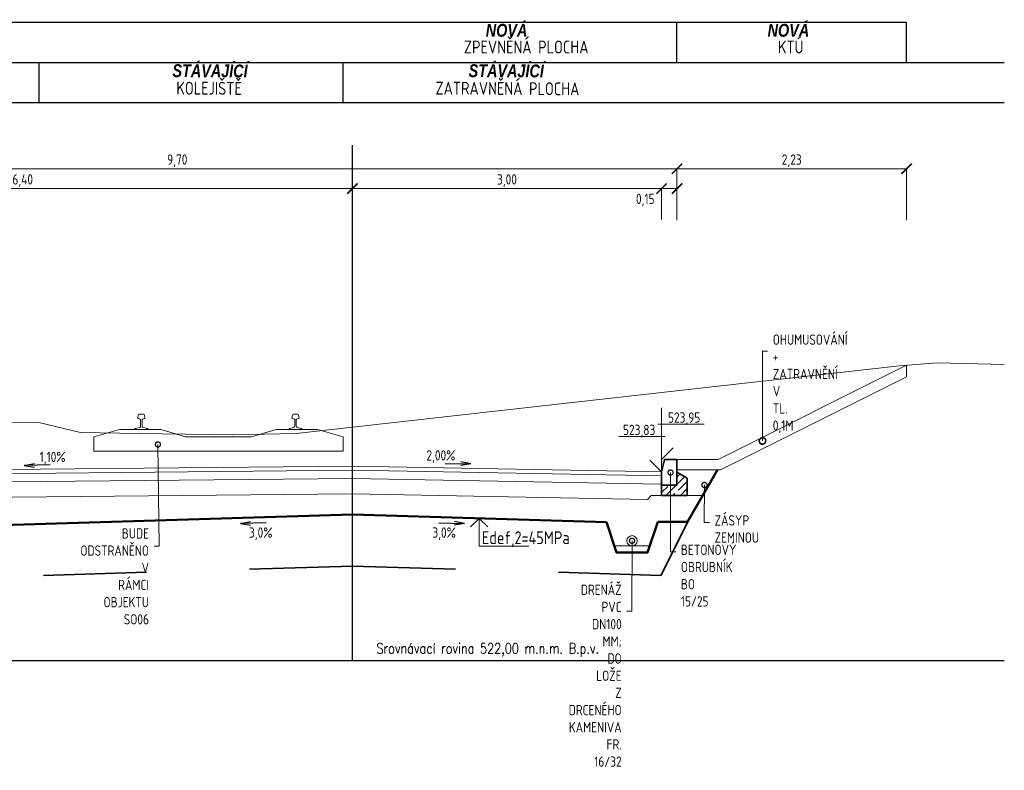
# Model space of a CAD drawing. Header units: metres. Extents: x 3405 to 3724, y 1602 to 1659.
# Tile 3 of 21: x 3411 to 3421, y 1609 to 1616. Entities that reach past the tile are written whole.
import ezdxf
from ezdxf import colors
from ezdxf.entities.mleader import LeaderData, LeaderLine
from ezdxf.enums import TextEntityAlignment as Align
from ezdxf.math import Vec2, Vec3

# ---------------------------------------------------------------- set-up
doc = ezdxf.new("R2010")
doc.units = ezdxf.units.M
doc.header["$LTSCALE"] = 0.5
for name, pattern in [('A_CARA_15', [7.6, 5, -1.3, 0, -1.3]), ('A_CARA_20', [14.400000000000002, 5, -2, 5, -0.8, 0, -0.8, 0, -0.8]), ('B_CARA_04', [4, 2, -2])]:
    doc.linetypes.add(name, pattern=pattern)
for name, color, linetype in [('NOVÝ', 15, 'Continuous'), ('RP_VZ_srovnavaci rovina', 8, 'Continuous'), ('šrafy', 16, 'Continuous')]:
    doc.layers.add(name, color=color, linetype=linetype)
for name, color, linetype, lineweight in [('RP_nová', 240, 'Continuous', 35), ('RP_VZ_novy', 240, 'Continuous', 18), ('RP_VZ_novy_koty', 240, 'Continuous', 35), ('RP_VZ_novy_plan', 240, 'Continuous', 50), ('RP_VZ_novy_popis', 240, 'Continuous', 35), ('RP_VZ_novy_popis-SO04_2-P', 240, 'Continuous', 25), ('RP_VZ_novy_vymena_plane', 25, 'B_CARA_04', 35), ('RP_VZ_popis', 240, 'Continuous', 35), ('RP_VZ_stavajici', 251, 'A_CARA_20', 18), ('RP_VZ_stávající', 251, 'B_CARA_04', 25), ('RP_VZ_terén', 3, 'Continuous', 18), ('SS_STAV.OK-PODKLADY', 252, 'Continuous', 13)]:
    doc.layers.add(name, color=color, linetype=linetype, lineweight=lineweight)
doc.styles.add('PM-Poznámka', font='isocpeur.ttf', dxfattribs={"width": 0.8})
doc.styles.add('PM2_Poznámkový', font='isocpeur.ttf', dxfattribs={"width": 0.8, "height": 2})
doc.styles.add('PM_pozn', font='isocpeur.ttf', dxfattribs={"width": 0.8})
doc.styles.add('romans80', font='romans.shx', dxfattribs={"width": 0.8})
doc.dimstyles.new('PM-Kom_Pozn', dxfattribs={"dimscale": 0, "dimtxt": 2, "dimasz": 2, "dimexe": 0, "dimexo": 5, "dimgap": 0.35, "dimtad": 1, "dimzin": 1, "dimtxsty": 'PM-Poznámka', "dimblk": 'ARCHTICK', "dimcen": 2.5, "dimclrd": 256, "dimclre": 256, "dimclrt": 256, "dimaunit": 2, "dimadec": 6, "dimazin": 0, "dimtfac": 1, "dimtmove": 1, "dimatfit": 3, "dimldrblk": 'DOTSMALL', "dimfxl": 10, "dimfxlon": 1, "dimtfill": 1, "dimlwd": 18, "dimlwe": 18, "dimarcsym": 0})

# ---------------------------------------------------------------- blocks, each defined once
blk = doc.blocks.new('BO12_15-25')
at = {"layer": 'šrafy'}
h = blk.add_hatch(dxfattribs=at)
h.set_pattern_fill('ANSI35', color=0, scale=0.4, angle=90, style=0)
h.set_pattern_definition([(135, (-0.05000000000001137, 0.09000000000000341), (-0.07071067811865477, -0.07071067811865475), []), (135, (-0.05000000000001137, 0.1607106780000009), (-0.07071067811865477, -0.07071067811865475), [0.125, -0.025, 0, -0.025])])
edge = h.paths.add_edge_path()
edge.add_line((-0.25, -0.06273502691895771), (-0.1500000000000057, -0.004999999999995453))
edge.add_line((-0.2499999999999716, -0.2300000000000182), (-0.25, -0.06273502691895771))
edge.add_line((0, -0.2299999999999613), (-0.2499999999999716, -0.2300000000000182))
edge.add_line((0, -0.1299999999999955), (2.842170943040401e-14, -0.2299999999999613))
edge.add_line((-0.1500000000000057, -0.1299999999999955), (0, -0.1299999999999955))
edge.add_line((-0.1500000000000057, 0.1200000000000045), (-0.1500000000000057, -0.1299999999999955))
at = {"layer": 'NOVÝ', "color": 0, "lineweight": -2}
for p, q in [((-0.1500000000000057, 0.1200000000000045), (-0.1500000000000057, -0.1299999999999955)), ((-0.03000000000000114, 0.1200000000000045), (-0.1500000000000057, 0.1200000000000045)), ((-0.03000000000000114, 0.1200000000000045), (0, 0)), ((0, -0.1299999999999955), (0, 0)), ((-0.25, -0.06273502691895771), (-0.1500000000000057, -0.004999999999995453)), ((-0.2499999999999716, -0.2300000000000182), (-0.25, -0.06273502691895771)), ((-0.1500000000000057, -0.1299999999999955), (0, -0.1299999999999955)), ((0, -0.1299999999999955), (0, -0.2299999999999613)), ((0, -0.2299999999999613), (-0.2499999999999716, -0.2300000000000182))]:
    blk.add_line(p, q, dxfattribs=at)
blk = doc.blocks.new('S49')
blk.add_lwpolyline([(62.5, 0), (0, 0), (-62.5, 7.549516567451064e-15), (-62.5, 7.500000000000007, -0.414213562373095), (-59.5, 10.50000000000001), (-52.5, 10.50000000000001), (-12.53550788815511, 23.44088316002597, 0.3251973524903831), (-7, 31.0518146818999), (-7, 94.17032688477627, 0.3024989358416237), (-10.0722443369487, 98.78375924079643), (-31.40239186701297, 107.6967137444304, -0.3438154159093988), (-34.41876991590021, 113.0554928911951), (-30.28281001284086, 140.490693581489, -0.3710376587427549), (-20.39454258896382, 149), (0, 149), (20.39454258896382, 149, -0.3710376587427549), (30.28281001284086, 140.490693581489), (34.41876991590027, 113.0554928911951, -0.3438154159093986), (31.40239186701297, 107.6967137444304), (10.0722443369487, 98.78375924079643, 0.3024989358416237), (7, 94.17032688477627), (7, 31.0518146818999, 0.3251973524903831), (12.53550788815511, 23.44088316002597), (52.5, 10.5), (59.5, 10.5, -0.414213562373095), (62.5, 7.5)], format="xyb", close=True)
blk = doc.blocks.new('_DotSmall')
at = {"color": 0, "linetype": 'ByBlock', "const_width": 0.5}
blk.add_lwpolyline([(-0.0625, 0, 1), (0.0625, 0, 1)], format="xyb", close=True, dxfattribs=at)
blk = doc.blocks.new('_ARCHTICK')
at = {"color": 0, "linetype": 'ByBlock', "const_width": 0.15}
blk.add_lwpolyline([(-0.5, -0.5), (0.5, 0.5)], dxfattribs=at)
blk = doc.blocks.new('*D26')
at = {"layer": 'Defpoints', "color": 0, "transparency": 16777216}
for p in [(3417.604835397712, 1614.897245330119), (3407.908252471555, 1612.070225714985), (3417.604835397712, 1612.077480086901)]:
    blk.add_point(p, dxfattribs=at)
at = {"layer": 'RP_VZ_novy', "linetype": 'Continuous', "lineweight": 18, "transparency": 16777216}
for p, q in [((3407.908252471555, 1614.397245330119), (3407.908252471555, 1614.897245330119)), ((3407.908252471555, 1614.897245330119), (3417.604835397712, 1614.897245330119)), ((3417.604835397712, 1614.397245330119), (3417.604835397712, 1614.897245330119))]:
    blk.add_line(p, q, dxfattribs=at)
at = {"layer": 'RP_VZ_novy', "lineweight": 18, "transparency": 16777216, "xscale": 0.1, "yscale": 0.1, "zscale": 0.1, "rotation": 180}
blk.add_blockref('_ARCHTICK', (3407.908252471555, 1614.897245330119), dxfattribs=at)
at = {"layer": 'RP_VZ_novy', "lineweight": 18, "transparency": 16777216, "xscale": 0.1, "yscale": 0.1, "zscale": 0.1}
blk.add_blockref('_ARCHTICK', (3417.604835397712, 1614.897245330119), dxfattribs=at)
at = {"layer": 'RP_VZ_novy', "transparency": 16777216, "insert": (3412.756543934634, 1614.974745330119), "char_height": 0.1, "attachment_point": 5, "style": 'PM-Poznámka', "bg_fill": 3, "box_fill_scale": 1.1, "bg_fill_color": 256, "bg_fill_true_color": 13158600, "bg_fill_transparency": 0}
blk.add_mtext('9,70', dxfattribs=at)
blk = doc.blocks.new('*D27')
at = {"layer": 'Defpoints', "color": 0, "transparency": 16777216}
for p in [(3419.831369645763, 1614.897245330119), (3419.831369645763, 1612.990747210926), (3417.604835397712, 1612.077480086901)]:
    blk.add_point(p, dxfattribs=at)
at = {"layer": 'RP_VZ_novy', "linetype": 'Continuous', "lineweight": 18, "transparency": 16777216}
for p, q in [((3417.604835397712, 1614.397245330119), (3417.604835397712, 1614.897245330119)), ((3417.604835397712, 1614.897245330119), (3419.831369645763, 1614.897245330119)), ((3419.831369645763, 1614.397245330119), (3419.831369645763, 1614.897245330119))]:
    blk.add_line(p, q, dxfattribs=at)
at = {"layer": 'RP_VZ_novy', "lineweight": 18, "transparency": 16777216, "xscale": 0.1, "yscale": 0.1, "zscale": 0.1, "rotation": 180}
blk.add_blockref('_ARCHTICK', (3417.604835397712, 1614.897245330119), dxfattribs=at)
at = {"layer": 'RP_VZ_novy', "lineweight": 18, "transparency": 16777216, "xscale": 0.1, "yscale": 0.1, "zscale": 0.1}
blk.add_blockref('_ARCHTICK', (3419.831369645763, 1614.897245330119), dxfattribs=at)
at = {"layer": 'RP_VZ_novy', "transparency": 16777216, "insert": (3418.718102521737, 1614.974745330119), "char_height": 0.1, "attachment_point": 5, "style": 'PM-Poznámka', "bg_fill": 3, "box_fill_scale": 1.1, "bg_fill_color": 256, "bg_fill_true_color": 13158600, "bg_fill_transparency": 0}
blk.add_mtext('2,23', dxfattribs=at)
blk = doc.blocks.new('*D29')
at = {"layer": 'Defpoints', "color": 0, "transparency": 16777216}
for p in [(3414.455985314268, 1614.704982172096), (3414.455985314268, 1612.012641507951), (3408.058252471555, 1611.950225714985)]:
    blk.add_point(p, dxfattribs=at)
at = {"layer": 'RP_VZ_novy', "linetype": 'Continuous', "lineweight": 18, "transparency": 16777216}
for p, q in [((3408.058252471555, 1614.404982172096), (3408.058252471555, 1614.704982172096)), ((3408.058252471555, 1614.704982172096), (3414.455985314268, 1614.704982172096)), ((3414.455985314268, 1614.404982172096), (3414.455985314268, 1614.704982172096))]:
    blk.add_line(p, q, dxfattribs=at)
at = {"layer": 'RP_VZ_novy', "lineweight": 18, "transparency": 16777216, "xscale": 0.1, "yscale": 0.1, "zscale": 0.1, "rotation": 180}
blk.add_blockref('_ARCHTICK', (3408.058252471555, 1614.704982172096), dxfattribs=at)
at = {"layer": 'RP_VZ_novy', "lineweight": 18, "transparency": 16777216, "xscale": 0.1, "yscale": 0.1, "zscale": 0.1}
blk.add_blockref('_ARCHTICK', (3414.455985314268, 1614.704982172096), dxfattribs=at)
at = {"layer": 'RP_VZ_novy', "transparency": 16777216, "insert": (3411.257118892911, 1614.782482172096), "char_height": 0.1, "attachment_point": 5, "style": 'PM-Poznámka', "bg_fill": 3, "box_fill_scale": 1.1, "bg_fill_color": 256, "bg_fill_true_color": 13158600, "bg_fill_transparency": 0}
blk.add_mtext('6,40', dxfattribs=at)
blk = doc.blocks.new('*D30')
at = {"layer": 'Defpoints', "color": 0, "transparency": 16777216}
for p in [(3417.454835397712, 1614.704982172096), (3414.455985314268, 1612.012641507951), (3417.454835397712, 1611.957480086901)]:
    blk.add_point(p, dxfattribs=at)
at = {"layer": 'RP_VZ_novy', "linetype": 'Continuous', "lineweight": 18, "transparency": 16777216}
for p, q in [((3414.455985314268, 1614.404982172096), (3414.455985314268, 1614.704982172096)), ((3414.455985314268, 1614.704982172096), (3417.454835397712, 1614.704982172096)), ((3417.454835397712, 1614.404982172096), (3417.454835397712, 1614.704982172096))]:
    blk.add_line(p, q, dxfattribs=at)
at = {"layer": 'RP_VZ_novy', "lineweight": 18, "transparency": 16777216, "xscale": 0.1, "yscale": 0.1, "zscale": 0.1, "rotation": 180}
blk.add_blockref('_ARCHTICK', (3414.455985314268, 1614.704982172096), dxfattribs=at)
at = {"layer": 'RP_VZ_novy', "lineweight": 18, "transparency": 16777216, "xscale": 0.1, "yscale": 0.1, "zscale": 0.1}
blk.add_blockref('_ARCHTICK', (3417.454835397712, 1614.704982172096), dxfattribs=at)
at = {"layer": 'RP_VZ_novy', "transparency": 16777216, "insert": (3415.95541035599, 1614.782482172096), "char_height": 0.1, "attachment_point": 5, "style": 'PM-Poznámka', "bg_fill": 3, "box_fill_scale": 1.1, "bg_fill_color": 256, "bg_fill_true_color": 13158600, "bg_fill_transparency": 0}
blk.add_mtext('3,00', dxfattribs=at)
blk = doc.blocks.new('*D31')
at = {"layer": 'Defpoints', "color": 0, "transparency": 16777216}
for p in [(3417.604835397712, 1614.704982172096), (3417.604835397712, 1612.077480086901), (3417.454835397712, 1611.957480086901)]:
    blk.add_point(p, dxfattribs=at)
at = {"layer": 'RP_VZ_novy', "linetype": 'Continuous', "lineweight": 18, "transparency": 16777216}
for p, q in [((3417.454835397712, 1614.404982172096), (3417.454835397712, 1614.704982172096)), ((3417.454835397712, 1614.704982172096), (3417.604835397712, 1614.704982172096)), ((3417.604835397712, 1614.404982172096), (3417.604835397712, 1614.704982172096))]:
    blk.add_line(p, q, dxfattribs=at)
at = {"layer": 'RP_VZ_novy', "lineweight": 18, "transparency": 16777216, "xscale": 0.1, "yscale": 0.1, "zscale": 0.1}
blk.add_blockref('_ARCHTICK', (3417.604835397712, 1614.704982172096), dxfattribs=at)
at = {"layer": 'RP_VZ_novy', "transparency": 16777216, "insert": (3417.297140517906, 1614.593596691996), "char_height": 0.1, "attachment_point": 5, "style": 'PM-Poznámka', "bg_fill": 3, "box_fill_scale": 1.1, "bg_fill_color": 256, "bg_fill_true_color": 13158600, "bg_fill_transparency": 0}
blk.add_mtext('0,15', dxfattribs=at)
at = {"layer": 'RP_VZ_novy', "lineweight": 18, "transparency": 16777216, "xscale": 0.1, "yscale": 0.1, "zscale": 0.1, "rotation": 180}
blk.add_blockref('_ARCHTICK', (3417.454835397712, 1614.704982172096), dxfattribs=at)

msp = doc.modelspace()

# ---------------------------------------------------------------- linework, layer by layer
at = {"layer": 'RP_VZ_novy', "color": 240, "lineweight": 25}
for p, q in [((3406.884715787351, 1616.319530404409), (3419.831369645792, 1616.319530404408)), ((3419.831369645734, 1615.929185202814), (3419.831369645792, 1616.319530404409))]:
    msp.add_line(p, q, dxfattribs=at)
at = {"layer": 'RP_VZ_novy'}
for p, q in [((3419.831369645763, 1612.990747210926), (3418.004835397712, 1612.077480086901)), ((3419.831369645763, 1612.878943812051), (3418.028442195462, 1611.977480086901)), ((3416.999015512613, 1611.237996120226), (3417.340058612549, 1611.237996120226))]:
    msp.add_line(p, q, dxfattribs=at)
at = {"layer": 'RP_VZ_novy', "color": 240, "lineweight": 25}
msp.add_lwpolyline([(3417.604835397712, 1615.929185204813), (3417.604835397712, 1616.319530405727)], dxfattribs=at)
at = {"layer": 'RP_VZ_novy'}
for points in [[(3419.831369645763, 1612.990747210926), (3419.831369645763, 1612.878943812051)], [(3408.058252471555, 1611.950169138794), (3414.455985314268, 1612.012641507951), (3417.454835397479, 1611.957480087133)], [(3417.604835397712, 1612.077480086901), (3418.004835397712, 1612.077480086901)], [(3408.058643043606, 1611.910171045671), (3414.455812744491, 1611.97263791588), (3417.454099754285, 1611.917486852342)], [(3417.604835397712, 1611.977480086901), (3418.028442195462, 1611.977480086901)], [(3408.059424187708, 1611.830174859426), (3414.455467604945, 1611.892630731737), (3417.452628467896, 1611.837500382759)], [(3408.196967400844, 1611.681510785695), (3414.454820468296, 1611.742617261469), (3417.317319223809, 1611.689963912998)], [(3417.454835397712, 1611.727480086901), (3417.354835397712, 1611.727480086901), (3417.317319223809, 1611.689963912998)], [(3417.704835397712, 1611.727480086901), (3417.852315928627, 1611.727480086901)]]:
    msp.add_lwpolyline(points, dxfattribs=at)
msp.add_circle((3417.16853026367, 1611.288199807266), 0.04999999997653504, dxfattribs=at)
at = {"layer": 'RP_VZ_novy_koty', "linetype": 'Continuous', "lineweight": 18}
for p, q in [((3417.454835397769, 1612.579632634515), (3417.454835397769, 1611.957480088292)), ((3417.870013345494, 1612.419312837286), (3417.419905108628, 1612.419312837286)), ((3417.039657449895, 1612.299296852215), (3417.489765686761, 1612.299296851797)), ((3417.454835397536, 1612.077724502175), (3417.567335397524, 1612.190224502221)), ((3417.454835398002, 1611.95748008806), (3417.342335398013, 1612.069980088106))]:
    msp.add_line(p, q, dxfattribs=at)
at = {"layer": 'RP_VZ_novy_plan'}
for points in [[(3417.419310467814, 1611.473387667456), (3417.705615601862, 1611.473387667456), (3417.996653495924, 1611.977480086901)], [(3414.455985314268, 1611.542562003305), (3408.606727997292, 1611.367084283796)], [(3414.455985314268, 1611.542562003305), (3416.920121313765, 1611.46863792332)], [(3416.920121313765, 1611.46863792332), (3417.018530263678, 1611.17341107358), (3417.318530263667, 1611.17341107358), (3417.418530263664, 1611.473411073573)]]:
    msp.add_lwpolyline(points, dxfattribs=at)
at = {"layer": 'RP_VZ_novy_popis-SO04_2-P', "lineweight": 25}
for p, q in [((3411.272775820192, 1612.018973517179), (3411.370892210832, 1612.038291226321)), ((3411.522726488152, 1612.023939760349), (3411.272775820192, 1612.018973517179)), ((3411.272775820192, 1612.018973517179), (3411.371582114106, 1612.003568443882)), ((3415.356288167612, 1612.038876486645), (3415.606238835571, 1612.033910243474)), ((3415.606238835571, 1612.033910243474), (3415.507432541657, 1612.018505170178)), ((3415.606238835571, 1612.033910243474), (3415.508122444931, 1612.053227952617)), ((3413.368566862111, 1611.456047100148), (3413.466683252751, 1611.47536480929)), ((3413.618517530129, 1611.461013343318), (3413.368566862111, 1611.456047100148)), ((3413.368566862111, 1611.456047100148), (3413.467373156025, 1611.440642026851)), ((3415.293453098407, 1611.461013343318), (3415.543403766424, 1611.456047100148)), ((3415.543403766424, 1611.456047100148), (3415.44459747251, 1611.440642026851)), ((3415.543403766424, 1611.456047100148), (3415.445287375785, 1611.47536480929))]:
    msp.add_line(p, q, dxfattribs=at)
at = {"layer": 'RP_VZ_novy_popis-SO04_2-P', "lineweight": 18}
for points in [[(3415.603105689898, 1611.422315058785), (3415.686439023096, 1611.50564839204), (3415.769772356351, 1611.422315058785)], [(3415.686439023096, 1611.50564839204), (3415.686439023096, 1611.234572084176), (3416.166456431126, 1611.234572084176)]]:
    msp.add_lwpolyline(points, dxfattribs=at)
at = {"layer": 'RP_VZ_novy_vymena_plane'}
for points in [[(3417.709028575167, 1611.473387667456), (3417.449396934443, 1610.9527596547)], [(3414.455985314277, 1611.042562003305), (3411.452942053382, 1610.952470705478)], [(3414.455985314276, 1611.042562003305), (3417.449396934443, 1610.9527596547)]]:
    msp.add_lwpolyline(points, dxfattribs=at)
at = {"layer": 'RP_VZ_srovnavaci rovina', "linetype": 'A_CARA_15', "ltscale": 2}
msp.add_line((3414.455985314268, 1610.126236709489), (3414.455985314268, 1615.182870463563), dxfattribs=at)
at = {"layer": 'RP_VZ_srovnavaci rovina'}
msp.add_line((3406.455985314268, 1610.126236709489), (3420.780509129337, 1610.126236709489), dxfattribs=at)
at = {"layer": 'RP_VZ_stávající', "linetype": 'Continuous'}
for p, q in [((3406.523644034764, 1615.929185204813), (3420.780509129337, 1615.929185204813)), ((3411.416122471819, 1615.53884000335), (3411.416122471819, 1615.929185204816)), ((3414.365985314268, 1615.53884000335), (3414.365985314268, 1615.929185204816)), ((3406.523644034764, 1615.538840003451), (3420.780509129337, 1615.538840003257))]:
    msp.add_line(p, q, dxfattribs=at)
at = {"layer": 'RP_VZ_terén'}
msp.add_lwpolyline([(3406.455985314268, 1612.374701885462), (3407.365372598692, 1612.390169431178), (3407.918326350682, 1612.410035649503), (3411.401565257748, 1612.439265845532), (3411.818236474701, 1612.338179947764), (3412.388609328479, 1612.329128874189), (3413.293031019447, 1612.316682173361), (3413.91015365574, 1612.329423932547), (3414.455985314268, 1612.390578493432), (3419.762907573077, 1612.985161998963), (3420.129907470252, 1613.015102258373), (3420.780509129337, 1612.998003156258)], dxfattribs=at)
at = {"layer": 'SS_STAV.OK-PODKLADY'}
for p, q in [((3411.945985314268, 1612.297830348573), (3412.195985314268, 1612.367830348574)), ((3411.945985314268, 1612.297830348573), (3412.195985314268, 1612.367830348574)), ((3412.595985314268, 1612.367830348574), (3412.835985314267, 1612.297830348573)), ((3412.595985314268, 1612.367830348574), (3412.835985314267, 1612.297830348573)), ((3412.835985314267, 1612.297830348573), (3413.475985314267, 1612.297830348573)), ((3412.835985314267, 1612.297830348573), (3413.475985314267, 1612.297830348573)), ((3413.475985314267, 1612.297830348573), (3413.715985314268, 1612.367830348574)), ((3413.475985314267, 1612.297830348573), (3413.715985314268, 1612.367830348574)), ((3414.365985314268, 1612.297830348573), (3414.115985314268, 1612.367830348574))]:
    msp.add_line(p, q, dxfattribs=at)
for points in [[(3414.365985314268, 1612.297830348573), (3414.365985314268, 1612.157830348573), (3411.945985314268, 1612.157830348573), (3411.945985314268, 1612.297830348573)], [(3412.195985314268, 1612.367830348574), (3412.595985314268, 1612.367830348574)], [(3412.195985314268, 1612.367830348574), (3412.595985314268, 1612.367830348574)], [(3413.715985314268, 1612.367830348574), (3414.115985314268, 1612.367830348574)], [(3413.715985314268, 1612.367830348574), (3414.115985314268, 1612.367830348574)]]:
    msp.add_lwpolyline(points, dxfattribs=at)

# ---------------------------------------------------------------- block references
at = {"layer": 'RP_nová', "lineweight": 35, "xscale": -1}
msp.add_blockref('BO12_15-25', (3417.454835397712, 1611.957480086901), dxfattribs=at)
at = {"layer": 'SS_STAV.OK-PODKLADY', "xscale": 0.001, "yscale": 0.001, "zscale": 0.001}
for p in [(3412.408202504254, 1612.367830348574), (3412.408202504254, 1612.367830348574), (3413.90376812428, 1612.367830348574), (3413.90376812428, 1612.367830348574)]:
    msp.add_blockref('S49', p, dxfattribs=at)

# ---------------------------------------------------------------- texts
at = {"layer": 'RP_VZ_novy_koty', "linetype": 'Continuous', "lineweight": 15, "style": 'PM_pozn', "width": 0.8}
msp.add_text('523,95', height=0.1, dxfattribs=at).set_placement((3417.831135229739, 1612.404085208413), align=Align.BOTTOM_RIGHT)
msp.add_text('523,83', height=0.1, rotation=359.999999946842, dxfattribs=at).set_placement((3417.394535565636, 1612.284069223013), align=Align.BOTTOM_RIGHT)
at = {"layer": 'RP_VZ_novy_popis-SO04_2-P', "style": 'PM-Poznámka', "width": 0.8}
for s, p in [('1,10%%%', (3411.421166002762, 1612.022082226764)), ('2,00%%%', (3415.173848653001, 1612.037018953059)), ('3,0%', (3413.452401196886, 1611.288161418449)), ('3,0%', (3415.231569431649, 1611.288161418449))]:
    msp.add_text(s, height=0.1, dxfattribs=at).set_placement(p, align=Align.BOTTOM_LEFT)
msp.add_text('Edef,2=45MPa', height=0.125, dxfattribs=at).set_placement((3416.563490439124, 1611.218129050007), align=Align.BOTTOM_RIGHT)
at = {"layer": 'RP_VZ_popis', "lineweight": 15, "char_height": 0.125, "attachment_point": 1, "style": 'PM2_Poznámkový'}
for s, insert, width in [('{\\fArial|b1|i1|c238|p38;NOVÁ }', (3415.749846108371, 1616.303175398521), 26.87240791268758), ('{\\fArial|b1|i1|c238|p38;NOVÁ }', (3418.483973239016, 1616.303175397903), 26.87240791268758), ('ZPEVNĚNÁ PLOCHA', (3415.537187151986, 1616.141064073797), 37.7501821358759), ('KTÚ', (3418.584671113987, 1616.141064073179), 37.7501821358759)]:
    msp.add_mtext(s, dxfattribs=dict(at, insert=insert, width=width))
at = {"layer": 'RP_VZ_srovnavaci rovina', "lineweight": 35, "insert": (3415.769283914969, 1610.29474516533), "char_height": 0.1, "attachment_point": 2, "style": 'romans80'}
msp.add_mtext('Srovnávací rovina 522,00 m.n.m. B.p.v.', dxfattribs=at)
at = {"layer": 'RP_VZ_stávající', "linetype": 'Continuous', "char_height": 0.125, "attachment_point": 1, "rotation": 359.7080646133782, "style": 'PM2_Poznámkový'}
for s, insert, width in [('{\\fArial|b1|i1|c238|p38;STÁVAJÍCÍ}', (3412.70999664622, 1615.911878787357), 26.87240791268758), ('{\\fArial|b1|i1|c238|p38;STÁVAJÍCÍ}', (3415.583892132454, 1615.911878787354), 26.87240791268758), ('KOLEJIŠTĚ', (3412.748224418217, 1615.742114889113), 37.7501821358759), ('ZATRAVNĚNÁ PLOCHA', (3415.261853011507, 1615.74211488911), 37.7501821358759)]:
    msp.add_mtext(s, dxfattribs=dict(at, insert=insert, width=width))

# ---------------------------------------------------------------- leaders
at = {"layer": 'RP_VZ_novy_popis', "ltscale": 0.5}
ml = msp.add_multileader_mtext('Standard', dxfattribs=at)
ml.set_content('\\A1;OHUMUSOVÁNÍ + ZATRAVNĚNÍ V TL. 0,1M', color=256, style='PM-Poznámka')
ml.set_leader_properties(color=256, linetype='Continuous', lineweight=18)
ml.set_arrow_properties(name='DOTSMALL')
ml.build(insert=Vec2(0, 0))
ml.multileader.update_dxf_attribs({"text_left_attachment_type": 2, "text_right_attachment_type": 2, "dogleg_length": 1, "arrow_head_size": 0.125, "scale": 0.05})
ctx = ml.context
ctx.base_point, ctx.scale, ctx.char_height, ctx.arrow_head_size, ctx.landing_gap_size, ctx.plane_origin = Vec3(3418.484384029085, 1613.126451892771), 0.05, 0.1, 0.125, 0.05, Vec3(3415.413114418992, 1612.916873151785)
ctx.left_attachment, ctx.right_attachment = 2, 2
notes = []
notes.append((ctx, [(0, (1, 1, 0), (3418.434384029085, 1613.126451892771), (1, 0), 0.05, [(0, [(3418.434384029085, 1612.257456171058)], 0, [])])]))
ctx.mtext.insert, ctx.mtext.width, ctx.mtext.flow_direction = Vec3(3418.534384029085, 1613.289785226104), 1.576838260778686, 5
ml = msp.add_multileader_mtext('Standard', dxfattribs=at)
ml.set_content('\\A1;BETONOVÝ OBRUBNÍK BO 15/25', color=256, style='PM-Poznámka')
ml.set_leader_properties(color=256, linetype='Continuous', lineweight=18)
ml.set_arrow_properties(name='DOTSMALL')
ml.build(insert=Vec2(0, 0))
ml.multileader.update_dxf_attribs({"text_left_attachment_type": 2, "text_right_attachment_type": 2, "dogleg_length": 1, "arrow_head_size": 0.1, "scale": 0.05})
ctx = ml.context
ctx.base_point, ctx.scale, ctx.char_height, ctx.arrow_head_size, ctx.landing_gap_size, ctx.plane_origin = Vec3(3417.592607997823, 1611.180784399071), 0.05, 0.1, 0.1, 0.05, Vec3(3420.323770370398, 1612.518503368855)
ctx.left_attachment, ctx.right_attachment = 2, 2
notes.append((ctx, [(1, (1, 1, 0), (3417.542607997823, 1611.180784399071), (1, 0), 0.05, [(0, [(3417.542607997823, 1611.950780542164)], 0, [])])]))
ctx.mtext.insert, ctx.mtext.width, ctx.mtext.defined_height, ctx.mtext.flow_direction = Vec3(3417.642607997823, 1611.250822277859), 1.988534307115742, 0.7868333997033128, 5
ml = msp.add_multileader_mtext('Standard', dxfattribs=at)
ml.set_content('\\A1;ZÁSYP ZEMINOU', color=256, style='PM-Poznámka')
ml.set_leader_properties(color=256, linetype='Continuous', lineweight=18)
ml.set_arrow_properties(name='DOTSMALL')
ml.build(insert=Vec2(0, 0))
ml.multileader.update_dxf_attribs({"text_left_attachment_type": 2, "text_right_attachment_type": 2, "dogleg_length": 1, "arrow_head_size": 0.1, "scale": 0.05})
ctx = ml.context
ctx.base_point, ctx.scale, ctx.char_height, ctx.arrow_head_size, ctx.landing_gap_size, ctx.plane_origin = Vec3(3417.9193745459, 1611.466059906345), 0.05, 0.1, 0.1, 0.05, Vec3(3414.750993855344, 1612.296426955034)
ctx.left_attachment, ctx.right_attachment = 2, 2
notes.append((ctx, [(0, (1, 1, 0), (3417.8693745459, 1611.466059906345), (1, 0), 0.05, [(0, [(3417.871153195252, 1611.829785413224)], 0, [])])]))
ctx.mtext.insert, ctx.mtext.width, ctx.mtext.flow_direction = Vec3(3417.9693745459, 1611.536097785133), 1.576838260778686, 5
ml = msp.add_multileader_mtext('Standard', dxfattribs=at)
ml.set_content('\\A1;DRENÁŽ PVC DN100 MM; DO LOŽE Z DRCENÉHO KAMENIVA FR. 16/32', color=256, style='PM-Poznámka')
ml.set_leader_properties(color=256, linetype='Continuous', lineweight=18)
ml.set_arrow_properties(name='DOTSMALL')
ml.build(insert=Vec2(0, 0))
ml.multileader.update_dxf_attribs({"text_left_attachment_type": 2, "text_right_attachment_type": 2, "dogleg_length": 1, "arrow_head_size": 0.1, "scale": 0.05})
ctx = ml.context
ctx.base_point, ctx.scale, ctx.char_height, ctx.arrow_head_size, ctx.landing_gap_size, ctx.plane_origin = Vec3(3415.862310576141, 1610.606267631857), 0.05, 0.1, 0.1, 0.05, Vec3(3419.818345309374, 1610.505572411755)
ctx.left_attachment, ctx.right_attachment, ctx.text_align_type = 2, 2, 2
notes.append((ctx, [(0, (1, 1, 0), (3417.168310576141, 1610.606267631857), (-1, 0), 0.05, [(0, [(3417.16853026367, 1611.288199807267)], 0, [])])]))
ctx.mtext.insert, ctx.mtext.width, ctx.mtext.defined_height, ctx.mtext.alignment, ctx.mtext.flow_direction = Vec3(3417.068310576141, 1610.862972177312), 1.286167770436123, 0.6038893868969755, 3, 5
at = {"layer": 'RP_VZ_stavajici', "ltscale": 0.5}
ml = msp.add_multileader_mtext('Standard', dxfattribs=at)
ml.set_content('\\A1;BUDE ODSTRANĚNO V RÁMCI OBJEKTU SO06', color=256, style='PM-Poznámka')
ml.set_leader_properties(color=256, linetype='Continuous', lineweight=18)
ml.set_arrow_properties(name='DOTSMALL')
ml.build(insert=Vec2(0, 0))
ml.multileader.update_dxf_attribs({"text_left_attachment_type": 2, "text_right_attachment_type": 2, "dogleg_length": 1, "arrow_head_size": 0.1, "scale": 0.05})
ctx = ml.context
ctx.base_point, ctx.scale, ctx.char_height, ctx.arrow_head_size, ctx.landing_gap_size, ctx.plane_origin = Vec3(3411.392556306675, 1611.236601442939), 0.05, 0.1, 0.1, 0.05, Vec3(3415.218948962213, 1611.257108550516)
ctx.left_attachment, ctx.right_attachment, ctx.text_align_type = 2, 2, 2
notes.append((ctx, [(0, (1, 1, 0), (3412.582556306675, 1611.236601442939), (-1, 0), 0.05, [(0, [(3412.56891422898, 1612.222926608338)], 0, [])])]))
ctx.mtext.insert, ctx.mtext.width, ctx.mtext.defined_height, ctx.mtext.alignment, ctx.mtext.flow_direction = Vec3(3412.482556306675, 1611.40997265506), 1.286167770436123, 0.6038893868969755, 3, 5
for ctx, leaders in notes:
    for number, flags, end, landing, length, lines in leaders:
        leader = LeaderData()
        leader.index, (leader.has_last_leader_line, leader.has_dogleg_vector, leader.attachment_direction) = number, flags
        leader.last_leader_point, leader.dogleg_vector, leader.dogleg_length = Vec3(end), Vec3(landing), length
        for number, points, colour, breaks in lines:
            line = LeaderLine()
            line.index, line.vertices, line.color, line.breaks = number, Vec3.list(points), colors.encode_raw_color(colour), breaks
            leader.lines.append(line)
        ctx.leaders.append(leader)

# ---------------------------------------------------------------- next in the draw order: dimensions: what is measured, and where the dimension line sits
at = {"layer": 'RP_VZ_novy'}
dim = msp.add_linear_dim(base=(3417.604835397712, 1614.897245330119), p1=(3407.908252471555, 1612.070225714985), p2=(3417.604835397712, 1612.077480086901), dimstyle='PM-Kom_Pozn', dxfattribs=at)
dim.commit()
dim.dimension.update_dxf_attribs({"geometry": '*D26', "text_midpoint": (3412.756543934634, 1614.974745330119)})

# ---------------------------------------------------------------- next in the draw order: dimensions: what is measured, and where the dimension line sits
dim = msp.add_linear_dim(base=(3419.831369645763, 1614.897245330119), p1=(3417.604835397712, 1612.077480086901), p2=(3419.831369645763, 1612.990747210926), dimstyle='PM-Kom_Pozn', dxfattribs=at)
dim.commit()
dim.dimension.update_dxf_attribs({"geometry": '*D27', "text_midpoint": (3418.718102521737, 1614.974745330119)})
dim = msp.add_linear_dim(base=(3414.455985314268, 1614.704982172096), p1=(3408.058252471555, 1611.950225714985), p2=(3414.455985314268, 1612.012641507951), dimstyle='PM-Kom_Pozn', override={"dimfxl": 6}, dxfattribs=at)
dim.commit()
dim.dimension.update_dxf_attribs({"geometry": '*D29', "text_midpoint": (3411.257118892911, 1614.782482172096)})

# ---------------------------------------------------------------- next in the draw order: dimensions: what is measured, and where the dimension line sits
dim = msp.add_linear_dim(base=(3417.454835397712, 1614.704982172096), p1=(3414.455985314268, 1612.012641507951), p2=(3417.454835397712, 1611.957480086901), dimstyle='PM-Kom_Pozn', override={"dimfxl": 6}, dxfattribs=at)
dim.commit()
dim.dimension.update_dxf_attribs({"geometry": '*D30', "text_midpoint": (3415.95541035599, 1614.782482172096)})

# ---------------------------------------------------------------- next in the draw order: dimensions: what is measured, and where the dimension line sits
dim = msp.add_linear_dim(base=(3417.604835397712, 1614.704982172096), p1=(3417.454835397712, 1611.957480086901), p2=(3417.604835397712, 1612.077480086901), dimstyle='PM-Kom_Pozn', override={"dimfxl": 6}, dxfattribs=at)
dim.commit()
dim.dimension.update_dxf_attribs({"geometry": '*D31', "text_midpoint": (3417.297140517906, 1614.593596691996), "dimtype": 160})

doc.saveas('drawing.dxf')
